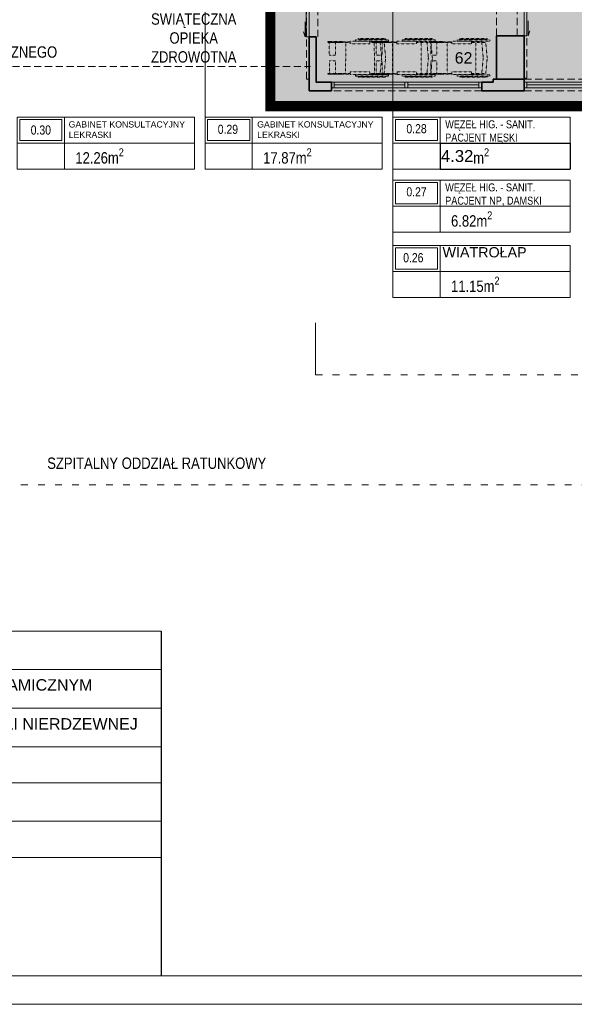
# Model space of a CAD drawing. Header units: millimetres. Extents: x -9409 to 0, y -5353 to 3057.
# Tile 72 of 256: x -7079 to -6103, y -5353 to -3621. Entities that reach past the tile are written whole.
import ezdxf

# ---------------------------------------------------------------- set-up
doc = ezdxf.new("R2010")
doc.units = ezdxf.units.MM
for name, pattern in [('ACAD_ISO02W100', [15, 12, -3]), ('ACAD_ISO03W100', [30, 12, -18]), ('DASHED', [19.05, 12.7, -6.35]), ('DASHED2', [0.375, 0.25, -0.125]), ('HIDDEN', [0.375, 0.25, -0.125])]:
    doc.linetypes.add(name, pattern=pattern)
for name, color, linetype in [('_okna last okna', 251, 'Continuous'), ('sq_sc.kurtynowa', 4, 'Continuous'), ('SQ_TAB RAMKA', 7, 'Continuous')]:
    doc.layers.add(name, color=color, linetype=linetype)
for name, color, linetype, lineweight in [('A-AREA-____-IDEN', 81, 'Continuous', 5), ('A-AREA-IDEN', 7, 'Continuous', 9), ('SQ-Przerywana', 252, 'DASHED', 5), ('SQ_Drzwi', 170, 'Continuous', 9), ('SQ_HATCH', 140, 'Continuous', 13), ('SQ_ISTN.Ściany', 140, 'Continuous', 35), ('SQ_Nadproża', 112, 'DASHED', 13), ('Sq_Okna', 170, 'Continuous', 9), ('SQ_Opisy', 7, 'Continuous', 18), ('SQ_PROJ.Ściany', 7, 'Continuous', 35), ('SQ_TECHNOLOGIA', 251, 'Continuous', 9), ('SQ_TECHNOLOGIA I WYPOSAŻENIE', 8, 'Continuous', 5), ('SQ_TECHNOLOGIA OPIS', 7, 'Continuous', 9), ('SQ_ZAKRES_OPRACOWANIA', 7, 'ACAD_ISO02W100', 20)]:
    doc.layers.add(name, color=color, linetype=linetype, lineweight=lineweight)
doc.layers.add('SQ_Widok', color=7, linetype='DASHED', lineweight=15, true_color=0x474747)
doc.styles.add('ARIAL', font='arial.ttf')
doc.styles.add('Arial Narrow_2', font='ARIALN.TTF', dxfattribs={"height": 20})
doc.styles.add('SQ_Arial', font='arial.ttf')
doc.styles.get("Standard").update_dxf_attribs({"font": 'arial.ttf'})

# ---------------------------------------------------------------- blocks, each defined once
blk = doc.blocks.new('ET_pom_prokocim 1_200 - SZEROKA --4287470-__- 0_00 parter')
at = {"layer": 'A-AREA-____-IDEN'}
blk.add_line((2.943, 0.629), (2.943, -1.377), dxfattribs=at)
blk.add_wipeout([(-3.629, 2.634), (10, 2.634), (10, -1.377), (-3.629, -1.377)])
for p, q in [((-3.629, -1.377), (-3.629, 2.634)), ((-3.629, 2.634), (10, 2.634)), ((0, 0.629), (0, 2.634)), ((10, 2.634), (10, -1.377)), ((-3.629, 0.629), (0, 0.629)), ((0, 0.629), (0, -1.377)), ((10, 0.629), (0, 0.629)), ((10, -1.377), (-3.629, -1.377))]:
    blk.add_line(p, q, dxfattribs=at)
blk.add_lwpolyline([(-3.441, 0.817), (-0.188, 0.817), (-0.188, 2.446), (-3.441, 2.446)], close=True, dxfattribs=at)
blk = doc.blocks.new('*T137')
at = {"layer": 'A-AREA-____-IDEN', "color": 0, "linetype": 'ByBlock', "lineweight": -2, "transparency": 16777216}
for p, q in [((0, 0), (228.8, 0)), ((0, 0), (0, -45.9)), ((228.8, 0), (228.8, -45.9)), ((0, -45.9), (228.8, -45.9))]:
    blk.add_line(p, q, dxfattribs=at)
at = {"layer": 'A-AREA-____-IDEN', "color": 0, "lineweight": 18, "transparency": 16777216, "insert": (1.5, -22.9), "char_height": 21, "width": 225.8, "attachment_point": 4}
blk.add_mtext('4.32', dxfattribs=at)
blk = doc.blocks.new('stan projektowany')
at = {"layer": 'SQ_HATCH'}
h = blk.add_hatch(dxfattribs=at)
h.set_pattern_fill('ANGLE')
h.set_pattern_definition([(0, (-10464.962, 6233.929), (0, 6.985), [5.08, -1.905]), (90, (-10464.962, 6233.929), (-6.985, 4e-16), [5.08, -1.905])])
h.paths.add_polyline_path([(-15233.1, 8198.7), (-15198.1, 8198.7), (-15176.6, 8198.7), (-15176.6, 8216.2), (-15144.6, 8216.2), (-15144.6, 8147.2), (-15144.6, 7886.2), (-15144.6, 7837.2), (-15144.6, 7734.8), (-15104.7, 7734.8), (-15104.6, 10535.6), (-15737.6, 10535.6), (-15737.6, 10615.6), (-15789.6, 10615.6), (-16075.6, 10615.6), (-16075.6, 9587.3), (-16120.1, 9587.3), (-16120.1, 9436.6), (-16071.6, 9436.6), (-16071.6, 9307.6), (-16259.6, 9307.6), (-16259.6, 8898.7), (-16704.6, 8898.7), (-16704.6, 7768.2), (-16704.6, 7751.8), (-16685.6, 7751.8), (-16685.6, 7130.6), (-16718.1, 7131.6), (-16718.1, 7178.2), (-16999.6, 7178.2), (-16999.6, 7808.2), (-19394.6, 7808.2), (-19394.6, 6211.2), (-19462.5, 6211.2), (-19462.5, 5925.5), (-18509.3, 5925.5), (-18509.3, 6211.2), (-17103, 6223), (-17103, 5881.5), (-15104.7, 5873.3), (-15104.7, 7734.8), (-15144.6, 7734.8), (-15144.6, 7707.2), (-15176.6, 7707.2), (-15176.6, 7706.7), (-15176.6, 7706.7), (-15259.9, 7706.7), (-15259.9, 7706.8), (-15259.9, 7707.2), (-15292.7, 7707.2), (-15292.7, 7696.7), (-15292.7, 7696.7), (-15292.7, 7706.7), (-15297.7, 7706.6), (-15297.7, 7699.4, 0.414214), (-15297.4, 7699.1), (-15296.5, 7699.1, -0.414214), (-15296.2, 7698.8), (-15296.2, 7696.9, 0.527766), (-15295.9, 7696.6, -0.450501), (-15295.3, 7696.1, -0.414104), (-15295.8, 7695.5), (-15295.1, 7695.5), (-15295.8, 7695.5, -0.414323), (-15296.3, 7696.1, -0.409171), (-15295.9, 7696.7, -0.450389), (-15296.2, 7696.9), (-15296.2, 7698.8, 0.414214), (-15296.5, 7699.1), (-15297.4, 7699.1, -0.414214), (-15297.7, 7699.4), (-15297.7, 7706.6), (-15292.7, 7706.7), (-15292.7, 7707.2), (-15259.9, 7707.2), (-15259.9, 7734.8), (-15473.3, 7734.8), (-15473.3, 7771.1, -0.414214), (-15477.3, 7775.1, -1), (-15469.3, 7775.1, -0.414214), (-15473.3, 7771.1), (-15473.3, 7749.3), (-15457.7, 7749.3), (-15457.7, 7760.1), (-15458, 7760.2), (-15458, 7773.9), (-15458, 7787.5), (-15457.7, 7799.3), (-15457.7, 7787.6), (-15431.6, 7791.4, -0.038172), (-15428, 7791.6, -0.032853), (-15424.8, 7791.4, -0.057631), (-15419.7, 7790.2, -0.057695), (-15415.5, 7788, -0.068919), (-15411.9, 7784.8, -0.070278), (-15409.4, 7780.9, -0.066142), (-15408.2, 7776.7, -0.045653), (-15407.9, 7773.2, -0.032968), (-15408.1, 7770.7, -0.068737), (-15409.4, 7766.3, -0.070278), (-15411.9, 7762.4, -0.068919), (-15415.5, 7759.2, -0.057695), (-15419.7, 7757, -0.057631), (-15424.8, 7755.8, -0.032853), (-15428, 7755.6, -0.033182), (-15431.2, 7755.8), (-15457.7, 7760.1), (-15457.7, 7749.3), (-15473.3, 7749.3), (-15473.3, 7734.8), (-15259.9, 7734.8), (-15259.9, 7837.1), (-15259.9, 7837.1), (-15259.9, 7837.1), (-15176.6, 7837.2), (-15176.6, 7734.8), (-15144.6, 7734.8), (-15144.6, 7837.2), (-15144.6, 7886.2), (-15176.6, 7886.2), (-15176.6, 8147.2), (-15176.6, 8163.7), (-15198.1, 8163.7), (-15233.1, 8163.7)])
at = {"layer": 'SQ_HATCH', "linetype": 'ByBlock', "true_color": 0x939598}
for points in [[(-16995.6, 5923.7), (-17016.3, 5923.7), (-17022.6, 5923.7), (-17022.6, 5951.2), (-17022.6, 6003.2), (-17034.6, 6003.2), (-17034.6, 5971.2), (-17034.6, 5951.2), (-17034.6, 5908.7), (-17016.3, 5908.7), (-16995.6, 5908.7)], [(-16656.1, 6005.1), (-16659.5, 6005.2), (-16704.6, 6005.2), (-16704.6, 5928.7), (-16656.1, 5928.7)], [(-16656.1, 5928.7), (-16704.6, 5928.7), (-16710.6, 5928.7), (-16710.6, 5923.7), (-16730.6, 5923.7), (-16730.6, 5908.7), (-16704.6, 5908.7), (-16656.1, 5908.7)]]:
    blk.add_hatch(color=252, dxfattribs=at).paths.add_polyline_path(points)
at = {"layer": '_okna last okna', "linetype": 'ByBlock'}
blk.add_line((-16655.9, 5918.7), (-16655.9, 5918.7), dxfattribs=at)
at = {"layer": 'SQ-Przerywana'}
for points in [[(-17019.6, 6003.2), (-17019.6, 6153.2)], [(-16668.1, 6005.2), (-16668.1, 6153.2)], [(-16656.1, 6005.1), (-16668.1, 6005.2)]]:
    blk.add_lwpolyline(points, dxfattribs=at)
at = {"layer": 'SQ_Drzwi', "linetype": 'DASHED'}
for points in [[(-17034.6, 5929), (-17039.6, 5929), (-17039.6, 6227.3), (-17034.6, 6227.3)], [(-16656.1, 5931), (-16651.1, 5931), (-16651.1, 6229.2), (-16656.1, 6229.2)], [(-16656.1, 6005.1), (-16656.1, 5931)]]:
    blk.add_lwpolyline(points, dxfattribs=at)
at = {"layer": 'SQ_Drzwi'}
for points in [[(-17034.6, 6003.2), (-17034.6, 6076.5), (-17039.7, 6076.5), (-17039.7, 6003.2)], [(-16656.1, 6005.1), (-16656.1, 6078.4), (-16651.1, 6078.4), (-16651.1, 6005.1)]]:
    blk.add_lwpolyline(points, close=True, dxfattribs=at)
for points in [[(-17041.9, 6003.2), (-17041.9, 6029.6)], [(-16648.9, 6005.1), (-16648.9, 6031.5)], [(-17041.9, 6003.2), (-17044.7, 6012.2)], [(-16648.9, 6005.1), (-16646.1, 6014.1)]]:
    blk.add_lwpolyline(points, dxfattribs=at)
at = {"layer": 'SQ_Nadproża'}
for p, q in [((-16655.9, 5928.7), (-15768.1, 5928.7)), ((-16655.9, 5908.7), (-15768.1, 5908.7))]:
    blk.add_line(p, q, dxfattribs=at)
for points in [[(-16704.6, 6005.2), (-16704.6, 6153.2)], [(-16730.6, 5908.7), (-16995.6, 5908.7)]]:
    blk.add_lwpolyline(points, dxfattribs=at)
at = {"layer": 'Sq_Okna'}
for p, q in [((-16548.1, 5913.7), (-16656.1, 5913.7)), ((-16655.9, 5923.7), (-16548.1, 5923.7)), ((-16650.9, 5918.7), (-16553.1, 5918.7))]:
    blk.add_line(p, q, dxfattribs=at)
for points in [[(-16990.6, 5913.7), (-16995.6, 5913.7), (-16995.6, 5923.7), (-16990.6, 5923.7), (-16990.6, 5913.7)], [(-16735.6, 5923.7), (-16990.6, 5923.7)], [(-16990.6, 5918.7), (-16866.1, 5918.7)], [(-16990.6, 5913.7), (-16735.6, 5913.7)], [(-16861.1, 5913.7), (-16866.1, 5913.7), (-16866.1, 5923.7), (-16861.1, 5923.7), (-16861.1, 5913.7)], [(-16861.1, 5918.7), (-16735.6, 5918.7)], [(-16730.6, 5913.7), (-16735.6, 5913.7), (-16735.6, 5923.7), (-16730.6, 5923.7), (-16730.6, 5913.7)], [(-16651.1, 5913.7), (-16656.1, 5913.7), (-16656.1, 5923.7), (-16651.1, 5923.7), (-16651.1, 5913.7)]]:
    blk.add_lwpolyline(points, dxfattribs=at)
at = {"layer": 'SQ_PROJ.Ściany'}
for p, q in [((-17034.6, 6003.2), (-17034.6, 5951.2)), ((-17034.6, 6003.2), (-17022.6, 6003.2)), ((-17034.6, 6003.2), (-17034.6, 5971.2)), ((-17034.6, 6003.2), (-17022.6, 6003.2)), ((-17022.6, 6003.2), (-17022.6, 5951.2)), ((-17022.6, 6003.2), (-17022.6, 5971.2))]:
    blk.add_line(p, q, dxfattribs=at)
blk.add_lwpolyline([(-16704.6, 6005.2), (-16656.1, 6005.2), (-16656.1, 5928.7), (-16704.6, 5928.7)], close=True, dxfattribs=at)
for points in [[(-17034.6, 5951.2), (-17034.6, 5908.7), (-17016.3, 5908.7)], [(-17022.6, 5951.2), (-17022.6, 5923.7), (-17016.3, 5923.7)], [(-16710.6, 5923.7), (-16710.6, 5928.7)], [(-16710.6, 5928.7), (-16704.6, 5928.7)], [(-16656.1, 5928.7), (-16656.1, 5908.7), (-16704.6, 5908.7)], [(-17016.3, 5908.7), (-16995.6, 5908.7), (-16995.6, 5923.7), (-17016.3, 5923.7)], [(-16730.6, 5923.7), (-16710.6, 5923.7)], [(-16730.6, 5923.7), (-16730.6, 5908.7)], [(-16730.6, 5908.7), (-16704.6, 5908.7)], [(-16710.6, 5923.7), (-16710.6, 5923.7)]]:
    blk.add_lwpolyline(points, dxfattribs=at)
at = {"layer": 'sq_sc.kurtynowa'}
blk.add_point((-16704.6, 5975.2), dxfattribs=at)
at = {"layer": 'SQ_Widok', "linetype": 'DASHED'}
blk.add_line((-18643.1, 5951.2), (-17032.5, 5951.2), dxfattribs=at)
at = {"layer": 'SQ_ZAKRES_OPRACOWANIA', "color": 251, "linetype": 'DASHED2', "ltscale": 100, "true_color": 0x636466, "const_width": 18}
blk.add_lwpolyline([(-15104.6, 10541.7), (-15104.7, 7946.2), (-14458.4, 7942.5), (-14458.4, 5881.5), (-17103, 5881.5), (-17103, 6223), (-18509.3, 6211.2), (-18509.3, 5925.5), (-19462.5, 5925.5), (-19462.5, 6211.2), (-19394.6, 6211.2), (-19394.6, 7808.2), (-16999.6, 7808.2), (-16999.6, 7178.2), (-16704.6, 7178.2), (-16704.6, 7768.2), (-16704.6, 8898.7), (-16259.6, 8898.7), (-16259.6, 9307.6), (-16071.6, 9307.6), (-16071.6, 9436.6)], dxfattribs=at)
at = {"layer": 'SQ_Opisy', "char_height": 20, "attachment_point": 5, "style": 'Arial Narrow_2'}
for s, insert, width in [('WEJŚCIE \\PPACJENT\\PSOR \\PNOCNA I ŚWIĄTECZNA OPIEKA ZDROWOTNA', (-17238, 6068), 109.297), ('PRZEZIERNE ZADASZENIE Z POLIWĘGLANU LITEGO/ SZKŁA BEZPIECZNEGO', (-17904.2, 5973.7), 1164.576)]:
    blk.add_mtext(s, dxfattribs=dict(at, insert=insert, width=width))
blk = doc.blocks.new('WÓZEK')
at = {"layer": 'SQ_TECHNOLOGIA I WYPOSAŻENIE', "linetype": 'HIDDEN', "ltscale": 0.2}
for p, q in [((28878.2, 9621.9), (28891.9, 9639.8)), ((28886.7, 9615.4), (28900.3, 9633.2)), ((28890.6, 9642.4), (28889.8, 9641.4)), ((28910.1, 9625.8), (28889.8, 9641.4)), ((28889.8, 9641.4), (28921.2, 9617.3)), ((28890.6, 9642.4), (28910.8, 9626.9)), ((28922, 9618.3), (28890.6, 9642.4)), ((28886.7, 9615.4), (28878.2, 9621.9)), ((28886.7, 9615.4), (28878.2, 9621.9)), ((28881.5, 9578.9), (28914.8, 9622.2)), ((28922.4, 9618.9), (28919.5, 9615.1)), ((28922, 9618.3), (28921.2, 9617.3)), ((28949.7, 9597.9), (28922.4, 9618.9)), ((28858.7, 9596.4), (28872.4, 9614.2)), ((28867.1, 9589.9), (28880.8, 9607.7)), ((28880.8, 9607.7), (28872.3, 9614.3)), ((28946.8, 9594.1), (28919.5, 9615.1)), ((28931.3, 9615.2), (28930, 9613.5)), ((28931.3, 9615.2), (28930, 9613.5)), ((28975.9, 9578.3), (28930, 9613.5)), ((28931.3, 9615.2), (28977.2, 9580)), ((28936.5, 9613.9), (28935.9, 9613.1)), ((28973.9, 9583.9), (28935.9, 9613.1)), ((28936.5, 9613.9), (28974.6, 9584.7)), ((28856.5, 9598.1), (28855.7, 9597)), ((28856.6, 9598), (28855.7, 9597)), ((28866.5, 9588.7), (28855.7, 9597)), ((28855.7, 9597), (28887.1, 9572.9)), ((28887.9, 9573.9), (28856.6, 9598)), ((28876.8, 9582.5), (28863.3, 9592.8)), ((28876, 9581.4), (28865.9, 9589.1)), ((28921.6, 9548.1), (28954.8, 9591.5)), ((28949.7, 9597.9), (28946.8, 9594.1)), ((28949.7, 9597.9), (28946.8, 9594.1)), ((28949.7, 9597.9), (28947.4, 9595)), ((28949.7, 9597.9), (28947.4, 9595)), ((28948.4, 9561.9), (28963, 9585.2)), ((28968.5, 9580.9), (28948.5, 9596.3)), ((28949.3, 9597.4), (28963.8, 9586.3)), ((28954, 9557.7), (28968.5, 9580.9)), ((28963.8, 9586.3), (28963, 9585.2)), ((28974.6, 9584.7), (28973.9, 9583.9)), ((28886.7, 9572.3), (28889.6, 9576.1)), ((28914, 9551.4), (28886.7, 9572.3)), ((28887.1, 9572.9), (28887.9, 9573.9)), ((28916.9, 9555.2), (28889.6, 9576.1)), ((28892.5, 9564.7), (28893.8, 9566.4)), ((28892.5, 9564.7), (28893.8, 9566.4)), ((28892.5, 9564.7), (28938.4, 9529.5)), ((28939.7, 9531.2), (28893.8, 9566.4)), ((28977.2, 9580), (28975.9, 9578.3)), ((28895.1, 9560), (28895.8, 9560.8)), ((28895.1, 9560), (28933.2, 9530.8)), ((28933.8, 9531.6), (28895.8, 9560.8)), ((28914, 9551.4), (28916.9, 9555.2)), ((28914, 9551.4), (28916.9, 9555.2)), ((28914, 9551.4), (28916.3, 9554.3)), ((28914, 9551.4), (28916.3, 9554.3)), ((28914.4, 9551.9), (28928.9, 9540.8)), ((28935.3, 9537.6), (28915.2, 9553)), ((28948.4, 9561.9), (28929.7, 9541.9)), ((28954, 9557.7), (28935.3, 9537.6)), ((28928.9, 9540.8), (28929.7, 9541.9)), ((28933.2, 9530.8), (28933.8, 9531.6)), ((28938.4, 9529.5), (28939.7, 9531.2))]:
    blk.add_line(p, q, dxfattribs=at)
blk = doc.blocks.new('WYPOSAŻENIE')
at = {"layer": 'sq_sc.kurtynowa'}
blk.add_point((6926.3, -3679.1), dxfattribs=at)
at = {"layer": 'SQ_TECHNOLOGIA', "rotation": 37.50044440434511}
for p in [(-10421.3, -28896.8), (-10339, -28896.8), (-10242.4, -28896.8)]:
    blk.add_blockref('WÓZEK', p, dxfattribs=at)
blk = doc.blocks.new('oznaczenia')
blk.add_lwpolyline([(-6580.5, -14454.2), (-6580.5, -15060.9)])
at = {"layer": 'SQ_Opisy', "lineweight": 9}
for p, q in [((-8958.9, -14522), (-6580.5, -14522)), ((-8958.9, -14589.8), (-6580.5, -14589.8)), ((-8958.9, -14657.6), (-6580.5, -14657.6)), ((-8958.9, -14721), (-6580.5, -14721)), ((-8958.9, -14721), (-6580.5, -14721)), ((-8958.9, -14788.8), (-6580.5, -14788.8)), ((-6580.5, -14993.1), (-6580.5, -14993.1)), ((-8958.9, -15060.9), (-6580.5, -15060.9))]:
    blk.add_line(p, q, dxfattribs=at)
blk.add_lwpolyline([(-8958.9, -14454.2), (-6580.5, -14454.2), (-6580.5, -15060.9), (-8958.9, -15060.9)], close=True, dxfattribs=at)
blk.add_lwpolyline([(-8958.9, -14852.3), (-6580.5, -14852.3)], dxfattribs=at)
at = {"layer": 'SQ_TAB RAMKA', "char_height": 20.16, "attachment_point": 1, "style": 'SQ_Arial'}
for s, insert in [(' ELEMENTY BIAŁEGO MONTAŻU W SYSTEMIE CERAMICZNYM', (-7541.5, -14538.8)), (' ELEMENTY BIAŁEGO MONTAŻU W SYSTEMIE STALI NIERDZEWNEJ', (-7541.5, -14607.4))]:
    blk.add_mtext_dynamic_manual_height_columns(s, width=960.086, gutter_width=86.7, heights=[0], dxfattribs=dict(at, insert=insert))

msp = doc.modelspace()

# ---------------------------------------------------------------- hatches: boundary and pattern name
at = {"layer": 'SQ_HATCH'}
h = msp.add_hatch(dxfattribs=at)
h.set_pattern_fill('ANGLE')
h.set_pattern_definition([(0, (0, -3420.361), (0, 6.985), [5.08, -1.905]), (90, (0, -3420.361), (-6.985, 4e-16), [5.08, -1.905])])
h.paths.add_polyline_path([(-4768.2, -1455.6), (-4733.2, -1455.6), (-4711.7, -1455.6), (-4711.7, -1438.1), (-4679.7, -1438.1), (-4679.7, -1507.1), (-4679.7, -1768.1), (-4679.7, -1817.1), (-4679.7, -1919.5), (-4639.7, -1919.5), (-4639.7, 881.3), (-5272.7, 881.3), (-5272.7, 961.3), (-5324.7, 961.3), (-5610.7, 961.3), (-5610.7, -67), (-5655.2, -67), (-5655.2, -217.7), (-5606.7, -217.7), (-5606.7, -346.7), (-5794.7, -346.7), (-5794.7, -755.6), (-6239.7, -755.6), (-6239.7, -1886.1), (-6239.7, -1902.5), (-6220.6, -1902.5), (-6220.6, -2523.7), (-6253.2, -2522.7), (-6253.2, -2476.1), (-6534.7, -2476.1), (-6534.7, -1846.1), (-8929.7, -1846.1), (-8929.7, -3443.1), (-8997.5, -3443.1), (-8997.5, -3728.8), (-8044.3, -3728.8), (-8044.3, -3443.1), (-6638.1, -3431.3), (-6638.1, -3772.8), (-4639.7, -3781), (-4639.7, -1919.5), (-4679.7, -1919.5), (-4679.7, -1947.1), (-4711.7, -1947.1), (-4711.7, -1947.6), (-4711.7, -1947.6), (-4794.9, -1947.6), (-4794.9, -1947.5), (-4794.9, -1947.1), (-4827.7, -1947.1), (-4827.7, -1957.6), (-4827.7, -1957.6), (-4827.7, -1947.6), (-4832.7, -1947.6), (-4832.7, -1954.8, 0.414214), (-4832.4, -1955.1), (-4831.5, -1955.1, -0.414214), (-4831.2, -1955.4), (-4831.2, -1957.3, 0.527766), (-4830.9, -1957.7, -0.450501), (-4830.3, -1958.2, -0.414104), (-4830.8, -1958.8), (-4830.1, -1958.8), (-4830.8, -1958.8, -0.414323), (-4831.4, -1958.2, -0.409171), (-4830.9, -1957.6, -0.450389), (-4831.2, -1957.3), (-4831.2, -1955.4, 0.414214), (-4831.5, -1955.1), (-4832.4, -1955.1, -0.414214), (-4832.7, -1954.8), (-4832.7, -1947.6), (-4827.7, -1947.6), (-4827.7, -1947.1), (-4794.9, -1947.1), (-4794.9, -1919.5), (-5008.3, -1919.5), (-5008.3, -1883.2, -0.414214), (-5012.3, -1879.2, -1), (-5004.3, -1879.2, -0.414214), (-5008.3, -1883.2), (-5008.3, -1905), (-4992.7, -1905), (-4992.7, -1894.1), (-4993, -1894.1), (-4993, -1880.4), (-4993, -1866.7), (-4992.7, -1855), (-4992.7, -1866.7), (-4966.7, -1862.9, -0.038172), (-4963, -1862.6, -0.032853), (-4959.9, -1862.8, -0.057631), (-4954.8, -1864.1, -0.057695), (-4950.6, -1866.3, -0.068919), (-4946.9, -1869.5, -0.070278), (-4944.5, -1873.4, -0.066142), (-4943.2, -1877.6, -0.045653), (-4943, -1881.1, -0.032968), (-4943.2, -1883.6, -0.068737), (-4944.5, -1888, -0.070278), (-4946.9, -1891.9, -0.068919), (-4950.6, -1895.1, -0.057695), (-4954.8, -1897.3, -0.057631), (-4959.9, -1898.5, -0.032853), (-4963, -1898.7, -0.033182), (-4966.2, -1898.5), (-4992.7, -1894.1), (-4992.7, -1905), (-5008.3, -1905), (-5008.3, -1919.5), (-4794.9, -1919.5), (-4794.9, -1817.1), (-4794.9, -1817.1), (-4794.9, -1817.2), (-4711.7, -1817.1), (-4711.7, -1919.5), (-4679.7, -1919.5), (-4679.7, -1817.1), (-4679.7, -1768.1), (-4711.7, -1768.1), (-4711.7, -1507.1), (-4711.7, -1490.6), (-4733.2, -1490.6), (-4768.2, -1490.6)])

# ---------------------------------------------------------------- linework, layer by layer
at = {"layer": 'A-AREA-IDEN', "linetype": 'ACAD_ISO03W100'}
for points in [[(-6558.3, -4154), (-6558.3, -4245.6), (-4951.4, -4245.6), (-4679.7, -4245.6)], [(-8907.2, -4347.4), (-8907.2, -4439.1), (-6239.7, -4439.1)], [(-6239.7, -4439.1), (-4679.7, -4439.1)]]:
    msp.add_lwpolyline(points, dxfattribs=at)
at = {"layer": 'A-AREA-IDEN'}
msp.add_lwpolyline([(-6558.3, -4245.6), (-6558.3, -4154)], dxfattribs=at)

# ---------------------------------------------------------------- block references
msp.add_blockref('oznaczenia', (-250, 9757.7))
at = {"layer": 'A-AREA-____-IDEN', "lineweight": 18, "xscale": 22.88, "yscale": 22.88, "zscale": 22.88}
for p in [(-7000.7, -3852.2), (-6669.9, -3852.2), (-6339.1, -3852.2), (-6339.1, -3963.3), (-6339.1, -4078.1)]:
    msp.add_blockref('ET_pom_prokocim 1_200 - SZEROKA --4287470-__- 0_00 parter', p, dxfattribs=at)
at = {"layer": 'SQ_ISTN.Ściany'}
msp.add_blockref('stan projektowany', (10465, -9654.3), dxfattribs=at)
at = {"layer": 'SQ_TECHNOLOGIA'}
msp.add_blockref('WYPOSAŻENIE', (-13165.9, 0), dxfattribs=at)

# ---------------------------------------------------------------- texts
at = {"layer": 'A-AREA-IDEN', "insert": (-6838.1, -4401.2), "char_height": 20, "width": 1384.097, "attachment_point": 5, "style": 'Arial Narrow_2'}
msp.add_mtext('SZPITALNY ODDZIAŁ RATUNKOWY', dxfattribs=at)
at = {"layer": 'SQ_TECHNOLOGIA OPIS', "linetype": 'ByBlock', "insert": (-6313.3, -3677.9), "char_height": 20, "width": 15.146, "attachment_point": 1, "style": 'ARIAL'}
msp.add_mtext('62', dxfattribs=at)

# ---------------------------------------------------------------- next in the draw order: linework, layer by layer
at = {"layer": 'A-AREA-____-IDEN'}
for p, q in [((-6752.9, -3883.7), (-6752.9, -2994.2)), ((-6422.1, -4109.6), (-6422.1, -3039.8))]:
    msp.add_line(p, q, dxfattribs=at)
at = {"layer": 'SQ_Opisy', "color": 7, "lineweight": 9, "true_color": 0xf7f7f7}
msp.add_lwpolyline([(-9408.9, -5353.2), (-3368.9, -5353.2), (-3368.9, 3056.8), (-9408.9, 3056.8)], close=True, dxfattribs=at)
at = {"layer": 'SQ_Opisy', "lineweight": 9}
msp.add_lwpolyline([(-9208.9, -5303.2), (-3418.9, -5303.2), (-3418.9, 3006.8), (-9208.9, 3006.8)], close=True, dxfattribs=at)

# ---------------------------------------------------------------- next in the draw order: block references
msp.add_blockref('*T137', (-6339.1, -3837.8))

# ---------------------------------------------------------------- next in the draw order: texts
at = {"layer": 'SQ_Opisy', "color": 7, "lineweight": 13}
for s, insert, char_height, width, attachment_point in [('{\\fArial Narrow|b0|i0|c238|p34;\\C256;0.30}', (-7042.2, -3814.9), 16, 219.596, 5), ('\\pxql;GABINET KONSULTACYJNY LEKRASKI ', (-6993.2, -3799.4), 11, 221.247, 1), ('{\\fArial Narrow|b0|i0|c238|p34;\\C256;0.29}', (-6712.8, -3813.6), 16, 219.596, 5), ('\\pxql;GABINET KONSULTACYJNY LEKRASKI ', (-6661.2, -3799.4), 11, 221.247, 1), ('{\\fArial Narrow|b0|i0|c238|p34;\\C256;0.28}', (-6380.6, -3812.6), 16, 219.596, 5), ('{\\fArial Narrow|b0|i0|c238|p34;\\C256;WĘZEŁ HIG. - SANIT. PACJENT MĘSKI}', (-6330.1, -3797.8), 14, 219.794, 1), ('{\\fArial Narrow|b0|i0|c238|p34;\\C256;0.27}', (-6380.6, -3923.7), 16, 219.596, 5), ('{\\fArial Narrow|b0|i0|c238|p34;\\C256;WĘZEŁ HIG. - SANIT. PACJENT NP, DAMSKI}', (-6330.1, -3908.8), 14, 219.794, 1), ('WIATROŁAP', (-6334.8, -4020.9), 18, 198.128, 1), ('{\\fArial Narrow|b0|i0|c238|p34;\\C256;0.26}', (-6386.3, -4039.6), 16, 219.596, 5)]:
    msp.add_mtext(s, dxfattribs=dict(at, insert=insert, char_height=char_height, width=width, attachment_point=attachment_point))
at = {"layer": 'SQ_PROJ.Ściany', "char_height": 20, "attachment_point": 1, "style": 'Arial Narrow_2'}
for s, insert in [('\\A1;12.26m{\\H0.7x;\\S2^ ;}', (-6981.4, -3847)), ('\\A1;17.87m{\\H0.7x;\\S2^ ;}', (-6650.6, -3847)), ('\\A1;m{\\H0.7x;\\S2^ ;}', (-6280.8, -3847)), ('\\A1;6.82m{\\H0.7x;\\S2^ ;}', (-6319.8, -3958)), ('\\A1;11.15m{\\H0.7x;\\S2^ ;}', (-6319.8, -4072.9))]:
    msp.add_mtext(s, dxfattribs=dict(at, insert=insert))

doc.saveas('drawing.dxf')
